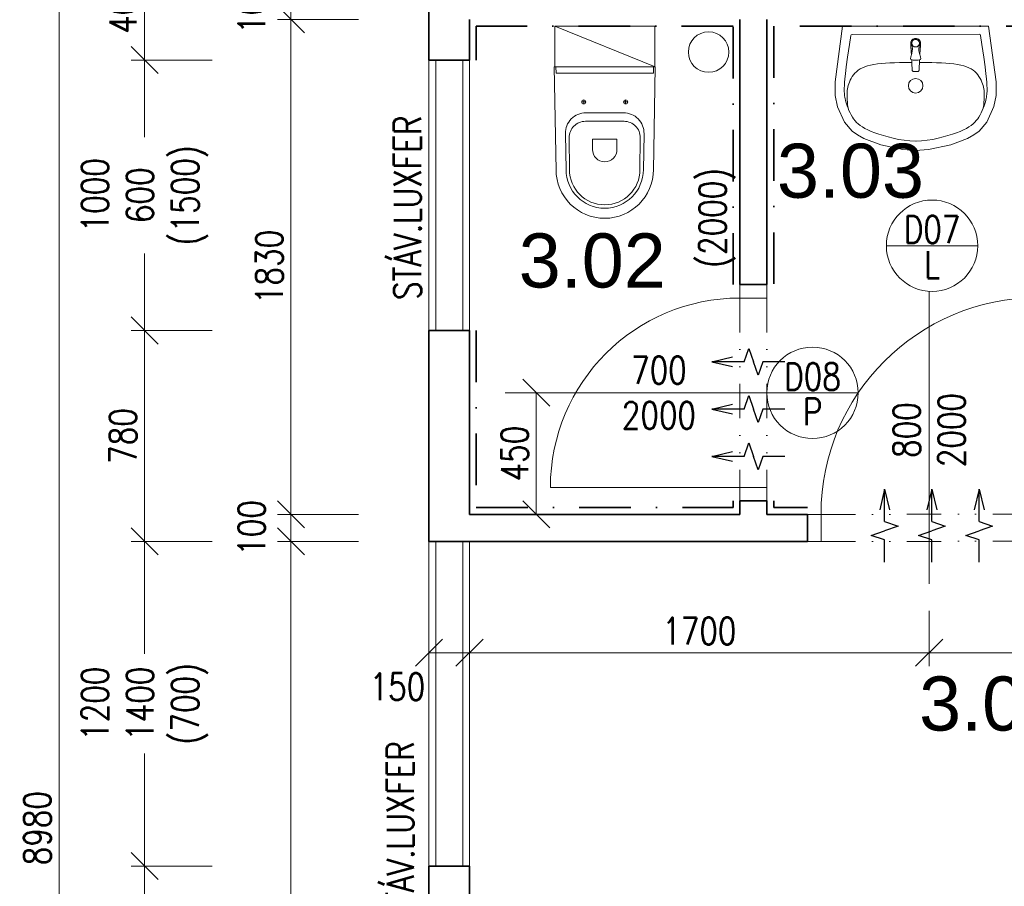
# Model space of a CAD drawing. Header units: millimetres. Extents: x -485339 to 350584, y -1189936 to 0.
# Tile 106 of 256: x -76119 to -72477, y -1114332 to -1111128. Entities that reach past the tile are written whole.
import ezdxf
from ezdxf.enums import TextEntityAlignment as Align

# ---------------------------------------------------------------- set-up
doc = ezdxf.new("R2010")
doc.units = ezdxf.units.MM
doc.header["$LTSCALE"] = 10
doc.linetypes.add('DASHDOT', pattern=[25.4, 12.7, -6.35, 0, -6.35])
doc.linetypes.add('DĚLICÍ2', pattern=[15.875, 6.35, -3.175, 0, -3.175, 0, -3.175])
doc.layers.get('Defpoints').update_dxf_attribs({"color": 201})
for name, color, linetype, lineweight in [('1VZT-POTRUBI', 4, 'Continuous', 30), ('N_dveře', 10, 'Continuous', 18), ('N_ker.dlažba', 10, 'DASHDOT', 35), ('N_popis', 10, 'Continuous', 18), ('N_popis_otvory', 10, 'Continuous', 18), ('N_zařiz_předměty', 10, 'Continuous', 18), ('N_čáry_plné', 10, 'Continuous', 18), ('St__otvory_dveře', 40, 'Continuous', 18), ('St_kóty', 132, 'Continuous', 18), ('St_otvory_okna', 40, 'Continuous', 18), ('St_plocha_místnosti', 250, 'Continuous', 18), ('St_zařizovací předměty', 252, 'Continuous', 18), ('St_čáry_obrys', 5, 'Continuous', 35), ('St_čáry_plné', 250, 'Continuous', 18), ('ZTI_ST_kanalda', 234, 'Continuous', 18)]:
    doc.layers.add(name, color=color, linetype=linetype, lineweight=lineweight)
doc.layers.add('1VZT-vytápění', color=150, linetype='Continuous')
doc.styles.add('Andy', font='arial.ttf')
doc.styles.get("Standard").update_dxf_attribs({"font": 'simplex.shx', "width": 0.8})
doc.dimstyles.new('stavebníM50 vnitřní', dxfattribs={"dimtxt": 100, "dimasz": 100, "dimexe": 50, "dimexo": 100, "dimgap": 30, "dimtad": 1, "dimdec": 0, "dimtxsty": 'Standard', "dimblk": 'OBLIQUE', "dimcen": 2.5, "dimclrd": 256, "dimclre": 256, "dimclrt": 256, "dimadec": 0, "dimazin": 0, "dimtfac": 1, "dimtdec": 0, "dimtmove": 2, "dimatfit": 2, "dimldrblk": 'OBLIQUE', "dimfxl": 250, "dimfxlon": 1, "dimlwd": -1, "dimlwe": -1, "dimarcsym": 0})

# ---------------------------------------------------------------- blocks, each defined once
blk = doc.blocks.new('G$CC1796412')
at = {"layer": 'St__otvory_dveře', "color": 0, "ltscale": 2}
blk.add_lwpolyline([(850, 0.8), (850, 800.8)], dxfattribs=at)
at = {"layer": 'St__otvory_dveře', "ltscale": 2}
for points in [[(50, 0), (0, 0), (0, -100), (50, -100)], [(900, 0.8), (850, 0.8), (850, -99.2), (900, -99.2)]]:
    blk.add_lwpolyline(points, close=True, dxfattribs=at)
at = {"layer": 'St__otvory_dveře', "linetype": 'DĚLICÍ2', "ltscale": 2}
for points in [[(50, 0), (850, 0.8)], [(50, -100), (850, -99.2)]]:
    blk.add_lwpolyline(points, dxfattribs=at)
at = {"layer": 'St__otvory_dveře', "color": 0, "ltscale": 2}
blk.add_arc((850, 0.8), 800, 90, 180, dxfattribs=at)
blk = doc.blocks.new('G$CB4A84410')
at = {"layer": 'St__otvory_dveře', "ltscale": 2}
for points in [[(100, -50), (100, 0), (0, 0), (0, -50)], [(100.8, -800), (100.8, -750), (0.8, -750), (0.8, -800)]]:
    blk.add_lwpolyline(points, close=True, dxfattribs=at)
at = {"layer": 'St__otvory_dveře', "linetype": 'DĚLICÍ2', "ltscale": 2}
for points in [[(0, -50), (0.8, -750)], [(100, -50), (100.8, -750)]]:
    blk.add_lwpolyline(points, dxfattribs=at)
at = {"layer": 'St__otvory_dveře', "color": 0, "ltscale": 2}
blk.add_lwpolyline([(100.8, -750), (800.8, -750)], dxfattribs=at)
blk.add_arc((100.8, -750), 700, 0, 90, dxfattribs=at)
blk = doc.blocks.new('19252405')
at = {"color": 0}
for p, q in [((-256, 297.9), (-297.4, 289)), ((-205.9, 297.8), (-256, 297.9)), ((-0.1, 270), (-205.9, 297.8)), ((-354.4, 263.7), (-387.8, 235.1)), ((-297.4, 289), (-354.4, 263.7)), ((-287, 255.6), (-294.7, 253.1)), ((-279.9, 257.7), (-287, 255.6)), ((-273.6, 259.4), (-279.9, 257.7)), ((-267.9, 260.7), (-273.6, 259.4)), ((-262.5, 261.7), (-267.9, 260.7)), ((-257.4, 262.5), (-262.5, 261.7)), ((-252.3, 263.1), (-257.4, 262.5)), ((-247.3, 263.5), (-252.3, 263.1)), ((-242, 263.9), (-247.3, 263.5)), ((-236, 264), (-242, 263.9)), ((-228.7, 263.9), (-236, 264)), ((-219.5, 263.5), (-228.7, 263.9)), ((-208.3, 262.9), (-219.5, 263.5)), ((-194.3, 261.8), (-208.3, 262.9)), ((-175.7, 260), (-194.3, 261.8)), ((-149.9, 256.8), (-175.7, 260)), ((-114.5, 252), (-149.9, 256.8)), ((-0.1, 270), (0.1, -270)), ((-387.8, 235.1), (-402, 215.6)), ((-355.4, 218.6), (-361.2, 212.3)), ((-349.3, 224.2), (-355.4, 218.6)), ((-342.8, 229.3), (-349.3, 224.2)), ((-335.7, 234), (-342.8, 229.3)), ((-328.1, 238.5), (-335.7, 234)), ((-319.9, 242.7), (-328.1, 238.5)), ((-311.4, 246.6), (-319.9, 242.7)), ((-303, 250), (-311.4, 246.6)), ((-294.7, 253.1), (-303, 250)), ((-296.5, 251), (-303, 250)), ((-289.1, 251.8), (-296.5, 251)), ((-281, 252.4), (-289.1, 251.8)), ((-272.6, 252.9), (-281, 252.4)), ((-264.3, 253.2), (-272.6, 252.9)), ((-256.6, 253.4), (-264.3, 253.2)), ((-249.5, 253.4), (-256.6, 253.4)), ((-243.2, 253.2), (-249.5, 253.4)), ((-237.2, 252.7), (-243.2, 253.2)), ((-231.5, 252), (-237.2, 252.7)), ((-225.7, 250.8), (-231.5, 252)), ((-219.7, 249.3), (-225.7, 250.8)), ((-213.4, 247.2), (-219.7, 249.3)), ((-206.7, 244.7), (-213.4, 247.2)), ((-199.8, 241.7), (-206.7, 244.7)), ((-192.9, 238.2), (-199.8, 241.7)), ((-186.2, 234.2), (-192.9, 238.2)), ((-179.7, 229.6), (-186.2, 234.2)), ((-173.6, 224.5), (-179.7, 229.6)), ((-168, 218.8), (-173.6, 224.5)), ((-162.7, 212.4), (-168, 218.8)), ((-67.2, 245), (-114.5, 252)), ((-34.3, 239.9), (-67.2, 245)), ((-30.1, 235), (-29.9, -235)), ((-415, 191.7), (-438, 129.3)), ((-402, 215.6), (-415, 191.7)), ((-377.9, 187.5), (-383.4, 176.7)), ((-372.4, 197), (-377.9, 187.5)), ((-366.9, 205.2), (-372.4, 197)), ((-361.2, 212.3), (-366.9, 205.2)), ((-158, 205.2), (-162.7, 212.4)), ((-153.7, 197.1), (-158, 205.2)), ((-149.9, 188), (-153.7, 197.1)), ((-146.7, 177.9), (-149.9, 188)), ((-394.1, 150.9), (-399.3, 135.8)), ((-388.8, 164.5), (-394.1, 150.9)), ((-383.4, 176.7), (-388.8, 164.5)), ((-143.9, 166.8), (-146.7, 177.9)), ((-141.5, 154.5), (-143.9, 166.8)), ((-139.5, 141.3), (-141.5, 154.5)), ((-438, 129.3), (-456.2, 47.3)), ((-404.5, 119.4), (-409.5, 101.6)), ((-399.3, 135.8), (-404.5, 119.4)), ((-137.9, 127), (-139.5, 141.3)), ((-136.6, 111.6), (-137.9, 127)), ((-135.5, 95.2), (-136.6, 111.6)), ((-414.2, 82.9), (-418.2, 63.2)), ((-409.5, 101.6), (-414.2, 82.9)), ((-134.7, 77.8), (-135.5, 95.2)), ((-134.1, 59.5), (-134.7, 77.8)), ((-456.2, 47.3), (-460, -0.1)), ((-421.5, 42.6), (-423.8, 21.2)), ((-418.2, 63.2), (-421.5, 42.6)), ((-133.8, 40.3), (-134.1, 59.5)), ((-133.5, 20.5), (-133.8, 40.3)), ((-423.8, 21.2), (-425.1, -1.9)), ((-423.8, -21.5), (-425.1, 1.7)), ((-167.6, 4.8), (-167.7, 2.2)), ((-167.7, 2.2), (-167.7, 0)), ((-167.5, 6.7), (-167.6, 4.8)), ((-167.4, 8), (-167.5, 6.7)), ((-167.2, 9), (-167.4, 8)), ((-167, 9.6), (-167.2, 9)), ((-166.7, 10.2), (-167, 9.6)), ((-166.5, 10.7), (-166.7, 10.2)), ((-166.2, 11.1), (-166.5, 10.7)), ((-165.8, 11.4), (-166.2, 11.1)), ((-165.5, 11.7), (-165.8, 11.4)), ((-165.1, 11.9), (-165.5, 11.7)), ((-164.7, 12.1), (-165.1, 11.9)), ((-164.2, 12.3), (-164.7, 12.1)), ((-163.7, 12.5), (-164.2, 12.3)), ((-163.2, 12.6), (-163.7, 12.5)), ((-162.5, 12.7), (-163.2, 12.6)), ((-161.8, 12.9), (-162.5, 12.7)), ((-160.9, 13), (-161.8, 12.9)), ((-159.9, 13), (-160.9, 13)), ((-158.7, 13.1), (-159.9, 13)), ((-157.3, 13.2), (-158.7, 13.1)), ((-155.5, 13.3), (-157.3, 13.2)), ((-153.4, 13.3), (-155.5, 13.3)), ((-150.9, 13.4), (-153.4, 13.3)), ((-148.1, 13.5), (-150.9, 13.4)), ((-145, 13.6), (-148.1, 13.5)), ((-141.7, 13.6), (-145, 13.6)), ((-138.2, 13.8), (-141.7, 13.6)), ((-134.6, 13.9), (-138.2, 13.8)), ((-131.1, 14), (-134.6, 13.9)), ((-133.5, 13.9), (-133.5, 20.5)), ((-127.5, 14.2), (-131.1, 14)), ((-124.2, 14.4), (-127.5, 14.2)), ((-125.2, 8.9), (-125.9, 0)), ((-124.7, 12.6), (-125.2, 8.9)), ((-123.5, 16.6), (-124.7, 12.6)), ((-122.5, 18), (-123.5, 16.6)), ((-120.2, 19), (-122.5, 18)), ((-113.5, 18.2), (-120.2, 19)), ((-100.4, 14.6), (-113.5, 18.2)), ((-101.7, 15.8), (-104.1, 15.6)), ((-99.2, 15.9), (-101.7, 15.8)), ((-90.4, 12.4), (-100.4, 14.6)), ((-96.8, 16.1), (-99.2, 15.9)), ((-94.8, 16.2), (-96.8, 16.1)), ((-92.9, 16.4), (-94.8, 16.2)), ((-91.1, 16.5), (-92.9, 16.4)), ((-89.5, 16.6), (-91.1, 16.5)), ((-85, 11.7), (-90.4, 12.4)), ((-88, 16.7), (-89.5, 16.6)), ((-86.5, 16.8), (-88, 16.7)), ((-85, 16.9), (-86.5, 16.8)), ((-83.5, 17), (-85, 16.9)), ((-80.9, 12), (-85, 11.7)), ((-82, 17.1), (-83.5, 17)), ((-80.6, 17.2), (-82, 17.1)), ((-76.4, 13), (-80.9, 12)), ((-79.2, 17.3), (-80.6, 17.2)), ((-78, 17.4), (-79.2, 17.3)), ((-76.8, 17.5), (-78, 17.4)), ((-75.7, 17.5), (-76.8, 17.5)), ((-70.6, 14.3), (-76.4, 13)), ((-74.6, 17.6), (-75.7, 17.5)), ((-73.6, 17.7), (-74.6, 17.6)), ((-72.5, 17.8), (-73.6, 17.7)), ((-71.4, 17.8), (-72.5, 17.8)), ((-70.3, 17.9), (-71.4, 17.8)), ((-63.6, 15), (-70.6, 14.3)), ((-69, 17.9), (-70.3, 17.9)), ((-67.6, 18), (-69, 17.9)), ((-65.9, 18.1), (-67.6, 18)), ((-64, 18.1), (-65.9, 18.1)), ((-61.7, 18.2), (-64, 18.1)), ((-55.3, 16.9), (-55.3, 16.9)), ((-49.8, 12.9), (-49.8, 12.9)), ((-46.2, 7), (-46.2, 7)), ((-456.2, -47.5), (-460, -0.1)), ((-421.5, -42.8), (-423.8, -21.5)), ((-167.7, -2.3), (-167.7, 0)), ((-167.6, -4.9), (-167.7, -2.3)), ((-167.5, -6.8), (-167.6, -4.9)), ((-167.4, -8.1), (-167.5, -6.8)), ((-167.2, -9), (-167.4, -8.1)), ((-167, -9.7), (-167.2, -9)), ((-166.7, -10.3), (-167, -9.7)), ((-166.4, -10.8), (-166.7, -10.3)), ((-166.1, -11.2), (-166.4, -10.8)), ((-165.8, -11.5), (-166.1, -11.2)), ((-165.5, -11.8), (-165.8, -11.5)), ((-165.1, -12), (-165.5, -11.8)), ((-164.7, -12.2), (-165.1, -12)), ((-164.2, -12.4), (-164.7, -12.2)), ((-163.7, -12.6), (-164.2, -12.4)), ((-163.2, -12.7), (-163.7, -12.6)), ((-162.5, -12.8), (-163.2, -12.7)), ((-161.8, -12.9), (-162.5, -12.8)), ((-160.9, -13), (-161.8, -12.9)), ((-159.9, -13.1), (-160.9, -13)), ((-158.7, -13.2), (-159.9, -13.1)), ((-157.3, -13.3), (-158.7, -13.2)), ((-155.5, -13.3), (-157.3, -13.3)), ((-153.4, -13.4), (-155.5, -13.3)), ((-150.9, -13.5), (-153.4, -13.4)), ((-148.1, -13.5), (-150.9, -13.5)), ((-145, -13.6), (-148.1, -13.5)), ((-141.6, -13.7), (-145, -13.6)), ((-138.2, -13.8), (-141.6, -13.7)), ((-134.6, -13.9), (-138.2, -13.8)), ((-131, -14.1), (-134.6, -13.9)), ((-133.5, -20.5), (-133.7, -40.4)), ((-133.5, -14), (-133.5, -20.5)), ((-127.5, -14.3), (-131, -14.1)), ((-124.2, -14.4), (-127.5, -14.3)), ((-125.2, -8.9), (-125.9, 0)), ((-124.7, -12.6), (-125.2, -8.9)), ((-123.4, -16.6), (-124.7, -12.6)), ((-122.5, -18.1), (-123.4, -16.6)), ((-120.2, -19.1), (-122.5, -18.1)), ((-113.5, -18.2), (-120.2, -19.1)), ((-100.4, -14.7), (-113.5, -18.2)), ((-101.7, -15.8), (-104.1, -15.6)), ((-99.2, -16), (-101.7, -15.8)), ((-90.4, -12.4), (-100.4, -14.7)), ((-96.8, -16.1), (-99.2, -16)), ((-94.7, -16.3), (-96.8, -16.1)), ((-92.9, -16.4), (-94.7, -16.3)), ((-91.1, -16.5), (-92.9, -16.4)), ((-89.5, -16.6), (-91.1, -16.5)), ((-85, -11.7), (-90.4, -12.4)), ((-88, -16.7), (-89.5, -16.6)), ((-86.5, -16.8), (-88, -16.7)), ((-85, -16.9), (-86.5, -16.8)), ((-80.8, -12.1), (-85, -11.7)), ((-83.5, -17), (-85, -16.9)), ((-82, -17.1), (-83.5, -17)), ((-80.6, -17.2), (-82, -17.1)), ((-76.4, -13), (-80.8, -12.1)), ((-79.2, -17.3), (-80.6, -17.2)), ((-78, -17.4), (-79.2, -17.3)), ((-76.8, -17.5), (-78, -17.4)), ((-75.7, -17.6), (-76.8, -17.5)), ((-70.6, -14.3), (-76.4, -13)), ((-74.6, -17.7), (-75.7, -17.6)), ((-73.5, -17.7), (-74.6, -17.7)), ((-72.5, -17.8), (-73.5, -17.7)), ((-71.4, -17.9), (-72.5, -17.8)), ((-70.3, -17.9), (-71.4, -17.9)), ((-63.6, -15), (-70.6, -14.3)), ((-69, -18), (-70.3, -17.9)), ((-67.6, -18), (-69, -18)), ((-65.9, -18.1), (-67.6, -18)), ((-63.9, -18.2), (-65.9, -18.1)), ((-61.6, -18.2), (-63.9, -18.2)), ((-55.3, -16.9), (-55.3, -16.9)), ((-49.8, -12.9), (-49.8, -12.9)), ((-46.2, -7.1), (-46.2, -7.1)), ((-44.9, 0), (-44.9, 0)), ((-438, -129.6), (-456.2, -47.5)), ((-418.2, -63.4), (-421.5, -42.8)), ((-414.1, -83.1), (-418.2, -63.4)), ((-134.1, -59.5), (-134.7, -77.8)), ((-133.7, -40.4), (-134.1, -59.5)), ((-409.5, -101.8), (-414.1, -83.1)), ((-404.4, -119.5), (-409.5, -101.8)), ((-135.5, -95.2), (-136.5, -111.6)), ((-134.7, -77.8), (-135.5, -95.2)), ((-414.9, -191.9), (-438, -129.6)), ((-399.3, -136), (-404.4, -119.5)), ((-394, -151.1), (-399.3, -136)), ((-139.4, -141.4), (-141.4, -154.6)), ((-137.8, -127), (-139.4, -141.4)), ((-136.5, -111.6), (-137.8, -127)), ((-388.7, -164.7), (-394, -151.1)), ((-383.3, -176.9), (-388.7, -164.7)), ((-377.8, -187.7), (-383.3, -176.9)), ((-146.6, -178), (-149.9, -188.1)), ((-143.8, -166.8), (-146.6, -178)), ((-141.4, -154.6), (-143.8, -166.8)), ((-401.9, -215.8), (-414.9, -191.9)), ((-387.7, -235.3), (-401.9, -215.8)), ((-372.3, -197.1), (-377.8, -187.7)), ((-366.8, -205.3), (-372.3, -197.1)), ((-361.1, -212.5), (-366.8, -205.3)), ((-355.3, -218.8), (-361.1, -212.5)), ((-162.6, -212.5), (-167.9, -218.9)), ((-157.9, -205.2), (-162.6, -212.5)), ((-153.6, -197.1), (-157.9, -205.2)), ((-149.9, -188.1), (-153.6, -197.1)), ((-354.3, -263.9), (-387.7, -235.3)), ((-349.1, -224.4), (-355.3, -218.8)), ((-342.6, -229.5), (-349.1, -224.4)), ((-335.6, -234.2), (-342.6, -229.5)), ((-328, -238.7), (-335.6, -234.2)), ((-319.8, -242.9), (-328, -238.7)), ((-311.3, -246.7), (-319.8, -242.9)), ((-302.9, -250.2), (-311.3, -246.7)), ((-296.4, -251.1), (-302.9, -250.2)), ((-294.6, -253.2), (-302.9, -250.2)), ((-289, -251.9), (-296.4, -251.1)), ((-286.8, -255.8), (-294.6, -253.2)), ((-280.8, -252.6), (-289, -251.9)), ((-272.5, -253), (-280.8, -252.6)), ((-264.2, -253.4), (-272.5, -253)), ((-256.4, -253.5), (-264.2, -253.4)), ((-249.4, -253.5), (-256.4, -253.5)), ((-243, -253.3), (-249.4, -253.5)), ((-237.1, -252.9), (-243, -253.3)), ((-231.4, -252.1), (-237.1, -252.9)), ((-225.6, -250.9), (-231.4, -252.1)), ((-219.6, -249.4), (-225.6, -250.9)), ((-213.2, -247.3), (-219.6, -249.4)), ((-206.6, -244.8), (-213.2, -247.3)), ((-199.7, -241.8), (-206.6, -244.8)), ((-192.8, -238.3), (-199.7, -241.8)), ((-186.1, -234.3), (-192.8, -238.3)), ((-179.6, -229.7), (-186.1, -234.3)), ((-173.5, -224.6), (-179.6, -229.7)), ((-167.9, -218.9), (-173.5, -224.6)), ((-114.4, -252.1), (-149.8, -256.9)), ((-67, -245.1), (-114.4, -252.1)), ((-34.2, -239.9), (-67, -245.1)), ((-297.3, -289.2), (-354.3, -263.9)), ((-255.9, -298), (-297.3, -289.2)), ((-279.8, -257.9), (-286.8, -255.8)), ((-273.5, -259.5), (-279.8, -257.9)), ((-267.7, -260.8), (-273.5, -259.5)), ((-262.4, -261.8), (-267.7, -260.8)), ((-257.3, -262.6), (-262.4, -261.8)), ((-252.2, -263.2), (-257.3, -262.6)), ((-247.1, -263.7), (-252.2, -263.2)), ((-241.9, -264), (-247.1, -263.7)), ((-235.9, -264.1), (-241.9, -264)), ((-228.5, -264), (-235.9, -264.1)), ((-219.4, -263.7), (-228.5, -264)), ((-208.1, -263), (-219.4, -263.7)), ((-194.2, -261.9), (-208.1, -263)), ((0.1, -270), (-205.7, -297.9)), ((-175.6, -260), (-194.2, -261.9)), ((-149.8, -256.9), (-175.6, -260)), ((-205.7, -297.9), (-255.9, -298))]:
    blk.add_line(p, q, dxfattribs=at)
for centre, major_axis, start_param, end_param in [((-35.1, 235), (3.54, 3.54), 5.498034, 6.914051), ((-220, -0.1), (19.1, 19.1), 0.785398, 7.068583), ((-62.9, 0), (-9.75, 9.75), -0.785398, 5.497787), ((-62.9, 0), (10.6, 10.6), 3.881371, 7.115283), ((-61.7, 2.9), (-10.9, 10.9), -1.209553, -0.785152), ((-62.3, 1.5), (11.9, 11.9), 6.239989, 6.644428), ((-63.3, 0.6), (-12.9, 12.9), 4.290124, 4.669192), ((-64.8, 0), (-14, 14), 3.927237, 4.290124), ((-61.7, -2.9), (-10.9, 10.9), 2.356441, 2.780842), ((-62.3, -1.5), (11.9, 11.9), 4.351639, 4.756078), ((-63.3, -0.6), (-12.9, 12.9), 3.185282, 3.564351), ((-64.8, 0), (-14, 14), 3.564351, 3.927237), ((-34.9, -235), (-3.54, 3.54), 2.51122, 3.927237)]:
    blk.add_ellipse(centre, major_axis=major_axis, ratio=1, start_param=start_param, end_param=end_param, dxfattribs=at)
blk = doc.blocks.new('A$C013A1A01')
at = {"layer": 'St_zařizovací předměty', "color": 0}
for p, q in [((0, 560), (6.8, 176.7)), ((373.6, 560), (0, 560)), ((6.5, 560.1), (6.9, 537)), ((367.1, 560.1), (366.7, 537)), ((373.6, 560), (366.8, 176.7)), ((366.7, 537), (6.9, 537)), ((109.3, 437.5), (109.3, 422.5)), ((264.3, 437.5), (264.3, 422.5)), ((101.8, 430), (116.8, 430)), ((271.8, 430), (256.8, 430)), ((186.8, 390), (117.3, 390)), ((186.8, 390), (256.3, 390)), ((186.8, 358.5), (115.3, 358.5)), ((186.8, 358.5), (258.3, 358.5)), ((41.4, 312.6), (43.8, 177.4)), ((55.3, 298), (56.4, 177.6)), ((186.8, 292.1), (142.4, 292.1)), ((186.8, 292.1), (231.2, 292.1)), ((318.3, 298), (317.2, 177.6)), ((332.3, 312.6), (329.8, 177.4)), ((141.4, 291.1), (141.4, 254.2)), ((232.2, 291.1), (232.2, 254.2))]:
    blk.add_line(p, q, dxfattribs=at)
blk.add_lwpolyline([(1.8, 560), (371.8, 560), (371.8, 710), (1.8, 710)], close=True, dxfattribs=at)
blk.add_lwpolyline([(1.8, 710), (373.6, 560)], dxfattribs=at)
for centre in [(109.3, 430), (264.3, 430)]:
    blk.add_circle(centre, 7.5, dxfattribs=at)
for centre, radius, start, end in [((117.3, 314), 76, 90, 181.0487), ((256.3, 314), 76, 358.9513, 90), ((115.3, 298.5), 60, 90, 180.5216), ((258.3, 298.5), 60, 359.4784, 90), ((142.4, 291.1), 1, 90, 180), ((231.2, 291.1), 1, 0, 90), ((186.8, 254.2), 45.4, 180, 270), ((186.8, 254.2), 45.4, 270, 0), ((186.8, 180), 180, 180, 270), ((186.8, 180), 143, 180, 270), ((186.8, 180), 130.4, 180, 270), ((186.8, 180), 143, 270, 0), ((186.8, 180), 130.4, 270, 0), ((186.8, 180), 180, 270, 0)]:
    blk.add_arc(centre, radius, start, end, dxfattribs=at)
blk = doc.blocks.new('_OBLIQUE')
at = {"color": 0, "linetype": 'ByBlock'}
blk.add_line((-0.5, -0.5), (0.5, 0.5), dxfattribs=at)
blk = doc.blocks.new('*D6391')
at = {"layer": 'Defpoints', "color": 0}
for p in [(-74604.9, -1110877.2), (-75656.6, -1111277.2), (-74604.9, -1111277.2)]:
    blk.add_point(p, dxfattribs=at)
at = {"layer": 'St_kóty'}
for p, q in [((-75406.6, -1110877.2), (-75706.6, -1110877.2)), ((-75656.6, -1110877.2), (-75656.6, -1111277.2)), ((-75406.6, -1111277.2), (-75706.6, -1111277.2))]:
    blk.add_line(p, q, dxfattribs=at)
at = {"layer": 'St_kóty', "linetype": 'ByBlock', "xscale": 100, "yscale": 100, "zscale": 100}
for p, rotation in [((-75656.6, -1110877.2), 90), ((-75656.6, -1111277.2), 270)]:
    blk.add_blockref('_OBLIQUE', p, dxfattribs=dict(at, rotation=rotation))
at = {"layer": 'St_kóty', "insert": (-75736.6, -1111077.2), "char_height": 100, "attachment_point": 5, "rotation": 90}
blk.add_mtext('400', dxfattribs=at)
blk = doc.blocks.new('*D6392')
at = {"layer": 'Defpoints', "color": 0}
for p in [(-74604.9, -1111277.2), (-75656.6, -1112277.2), (-74604.9, -1112277.2)]:
    blk.add_point(p, dxfattribs=at)
at = {"layer": 'St_kóty'}
for p, q in [((-75406.6, -1111277.2), (-75706.6, -1111277.2)), ((-75656.6, -1111277.2), (-75656.6, -1111562.4)), ((-75656.6, -1112277.2), (-75656.6, -1111992)), ((-75406.6, -1112277.2), (-75706.6, -1112277.2))]:
    blk.add_line(p, q, dxfattribs=at)
at = {"layer": 'St_kóty', "linetype": 'ByBlock', "xscale": 100, "yscale": 100, "zscale": 100}
for p, rotation in [((-75656.6, -1111277.2), 90), ((-75656.6, -1112277.2), 270)]:
    blk.add_blockref('_OBLIQUE', p, dxfattribs=dict(at, rotation=rotation))
at = {"layer": 'St_kóty', "insert": (-75656.6, -1111777.2), "char_height": 100, "attachment_point": 5, "rotation": 90}
blk.add_mtext('1000\\P600\\P(1500)', dxfattribs=at)
blk = doc.blocks.new('*D6393')
at = {"layer": 'Defpoints', "color": 0}
for p in [(-74604.9, -1112277.2), (-75656.6, -1113057.2), (-74579.9, -1113057.2)]:
    blk.add_point(p, dxfattribs=at)
at = {"layer": 'St_kóty'}
for p, q in [((-75406.6, -1112277.2), (-75706.6, -1112277.2)), ((-75656.6, -1112277.2), (-75656.6, -1113057.2)), ((-75406.6, -1113057.2), (-75706.6, -1113057.2))]:
    blk.add_line(p, q, dxfattribs=at)
at = {"layer": 'St_kóty', "linetype": 'ByBlock', "xscale": 100, "yscale": 100, "zscale": 100}
for p, rotation in [((-75656.6, -1112277.2), 90), ((-75656.6, -1113057.2), 270)]:
    blk.add_blockref('_OBLIQUE', p, dxfattribs=dict(at, rotation=rotation))
at = {"layer": 'St_kóty', "insert": (-75736.6, -1112667.2), "char_height": 100, "attachment_point": 5, "rotation": 90}
blk.add_mtext('780', dxfattribs=at)
blk = doc.blocks.new('*D6394')
at = {"layer": 'Defpoints', "color": 0}
for p in [(-74579.9, -1113057.2), (-75656.6, -1114257.2), (-74604.9, -1114257.2)]:
    blk.add_point(p, dxfattribs=at)
at = {"layer": 'St_kóty'}
for p, q in [((-75406.6, -1113057.2), (-75706.6, -1113057.2)), ((-75656.6, -1113057.2), (-75656.6, -1113472.9)), ((-75656.6, -1114257.2), (-75656.6, -1113841.5)), ((-75406.6, -1114257.2), (-75706.6, -1114257.2))]:
    blk.add_line(p, q, dxfattribs=at)
at = {"layer": 'St_kóty', "linetype": 'ByBlock', "xscale": 100, "yscale": 100, "zscale": 100}
for p, rotation in [((-75656.6, -1113057.2), 90), ((-75656.6, -1114257.2), 270)]:
    blk.add_blockref('_OBLIQUE', p, dxfattribs=dict(at, rotation=rotation))
at = {"layer": 'St_kóty', "insert": (-75656.6, -1113657.2), "char_height": 100, "attachment_point": 5, "rotation": 90}
blk.add_mtext('1200\\P1400\\P(700)', dxfattribs=at)
blk = doc.blocks.new('*D6395')
at = {"layer": 'Defpoints', "color": 0}
for p in [(-74604.9, -1114257.2), (-75656.6, -1117607.6), (-74604.9, -1117607.6)]:
    blk.add_point(p, dxfattribs=at)
at = {"layer": 'St_kóty'}
for p, q in [((-75406.6, -1114257.2), (-75706.6, -1114257.2)), ((-75656.6, -1114257.2), (-75656.6, -1117607.6)), ((-75406.6, -1117607.6), (-75706.6, -1117607.6))]:
    blk.add_line(p, q, dxfattribs=at)
at = {"layer": 'St_kóty', "linetype": 'ByBlock', "xscale": 100, "yscale": 100, "zscale": 100}
for p, rotation in [((-75656.6, -1114257.2), 90), ((-75656.6, -1117607.6), 270)]:
    blk.add_blockref('_OBLIQUE', p, dxfattribs=dict(at, rotation=rotation))
at = {"layer": 'St_kóty', "insert": (-75736.6, -1115932.4), "char_height": 100, "attachment_point": 5, "rotation": 90}
blk.add_mtext('3350', dxfattribs=at)
blk = doc.blocks.new('*D6406')
at = {"layer": 'Defpoints', "color": 0}
for p in [(-74322.8, -1112507.2), (-74322.8, -1112957.2), (-74208.2, -1112957.2)]:
    blk.add_point(p, dxfattribs=at)
at = {"layer": 'St_kóty'}
for p, q in [((-74222.8, -1112507.2), (-74158.2, -1112507.2)), ((-74208.2, -1112507.2), (-74208.2, -1112957.2)), ((-74222.8, -1112957.2), (-74158.2, -1112957.2))]:
    blk.add_line(p, q, dxfattribs=at)
at = {"layer": 'St_kóty', "linetype": 'ByBlock', "xscale": 100, "yscale": 100, "zscale": 100}
for p, rotation in [((-74208.2, -1112507.2), 90), ((-74208.2, -1112957.2), 270)]:
    blk.add_blockref('_OBLIQUE', p, dxfattribs=dict(at, rotation=rotation))
at = {"layer": 'St_kóty', "insert": (-74288.2, -1112732.2), "char_height": 100, "attachment_point": 5, "rotation": 90}
blk.add_mtext('450', dxfattribs=at)
blk = doc.blocks.new('*D6407')
at = {"layer": 'Defpoints', "color": 0}
for p in [(-74604.9, -1113057.2), (-74454.9, -1113057.2), (-74454.9, -1113468.6)]:
    blk.add_point(p, dxfattribs=at)
at = {"layer": 'St_kóty'}
for p, q in [((-74604.9, -1113218.6), (-74604.9, -1113518.6)), ((-74454.9, -1113218.6), (-74454.9, -1113518.6)), ((-74604.9, -1113468.6), (-74454.9, -1113468.6))]:
    blk.add_line(p, q, dxfattribs=at)
at = {"layer": 'St_kóty', "linetype": 'ByBlock', "xscale": 100, "yscale": 100, "zscale": 100, "rotation": 180}
blk.add_blockref('_OBLIQUE', (-74604.9, -1113468.6), dxfattribs=at)
at = {"layer": 'St_kóty', "linetype": 'ByBlock', "xscale": 100, "yscale": 100, "zscale": 100}
blk.add_blockref('_OBLIQUE', (-74454.9, -1113468.6), dxfattribs=at)
at = {"layer": 'St_kóty', "insert": (-74721.7, -1113594.1), "char_height": 100, "attachment_point": 5}
blk.add_mtext('150', dxfattribs=at)
blk = doc.blocks.new('*D6408')
at = {"layer": 'Defpoints', "color": 0}
for p in [(-74454.9, -1113057.2), (-72754.9, -1113213.7), (-72754.9, -1113468.6)]:
    blk.add_point(p, dxfattribs=at)
at = {"layer": 'St_kóty'}
for p, q in [((-74454.9, -1113218.6), (-74454.9, -1113518.6)), ((-72754.9, -1113313.7), (-72754.9, -1113518.6)), ((-74454.9, -1113468.6), (-72754.9, -1113468.6))]:
    blk.add_line(p, q, dxfattribs=at)
at = {"layer": 'St_kóty', "linetype": 'ByBlock', "xscale": 100, "yscale": 100, "zscale": 100, "rotation": 180}
blk.add_blockref('_OBLIQUE', (-74454.9, -1113468.6), dxfattribs=at)
at = {"layer": 'St_kóty', "linetype": 'ByBlock', "xscale": 100, "yscale": 100, "zscale": 100}
blk.add_blockref('_OBLIQUE', (-72754.9, -1113468.6), dxfattribs=at)
at = {"layer": 'St_kóty', "insert": (-73604.9, -1113388.6), "char_height": 100, "attachment_point": 5}
blk.add_mtext('1700', dxfattribs=at)
blk = doc.blocks.new('*D6409')
at = {"layer": 'Defpoints', "color": 0}
for p in [(-72754.9, -1113213.7), (-71004.9, -1113213.7), (-71004.9, -1113468.6)]:
    blk.add_point(p, dxfattribs=at)
at = {"layer": 'St_kóty'}
for p, q in [((-72754.9, -1113313.7), (-72754.9, -1113518.6)), ((-71004.9, -1113313.7), (-71004.9, -1113518.6)), ((-72754.9, -1113468.6), (-71004.9, -1113468.6))]:
    blk.add_line(p, q, dxfattribs=at)
at = {"layer": 'St_kóty', "linetype": 'ByBlock', "xscale": 100, "yscale": 100, "zscale": 100, "rotation": 180}
blk.add_blockref('_OBLIQUE', (-72754.9, -1113468.6), dxfattribs=at)
at = {"layer": 'St_kóty', "linetype": 'ByBlock', "xscale": 100, "yscale": 100, "zscale": 100}
blk.add_blockref('_OBLIQUE', (-71004.9, -1113468.6), dxfattribs=at)
at = {"layer": 'St_kóty', "insert": (-71879.9, -1113388.6), "char_height": 100, "attachment_point": 5}
blk.add_mtext('1750', dxfattribs=at)
blk = doc.blocks.new('*D6413')
at = {"layer": 'Defpoints', "color": 0}
for p in [(-74454.9, -1111027.2), (-75115.5, -1111127.2), (-74454.9, -1111127.2)]:
    blk.add_point(p, dxfattribs=at)
at = {"layer": 'St_kóty'}
for p, q in [((-74865.5, -1111027.2), (-75165.5, -1111027.2)), ((-75115.5, -1111027.2), (-75115.5, -1111127.2)), ((-74865.5, -1111127.2), (-75165.5, -1111127.2))]:
    blk.add_line(p, q, dxfattribs=at)
at = {"layer": 'St_kóty', "linetype": 'ByBlock', "xscale": 100, "yscale": 100, "zscale": 100}
for p, rotation in [((-75115.5, -1111027.2), 90), ((-75115.5, -1111127.2), 270)]:
    blk.add_blockref('_OBLIQUE', p, dxfattribs=dict(at, rotation=rotation))
at = {"layer": 'St_kóty', "insert": (-75260.5, -1111077.2), "char_height": 100, "attachment_point": 5, "rotation": 90}
blk.add_mtext('100', dxfattribs=at)
blk = doc.blocks.new('*D6414')
at = {"layer": 'Defpoints', "color": 0}
for p in [(-74454.9, -1111127.2), (-75115.5, -1112957.2), (-74454.9, -1112957.2)]:
    blk.add_point(p, dxfattribs=at)
at = {"layer": 'St_kóty'}
for p, q in [((-74865.5, -1111127.2), (-75165.5, -1111127.2)), ((-75115.5, -1111127.2), (-75115.5, -1112957.2)), ((-74865.5, -1112957.2), (-75165.5, -1112957.2))]:
    blk.add_line(p, q, dxfattribs=at)
at = {"layer": 'St_kóty', "linetype": 'ByBlock', "xscale": 100, "yscale": 100, "zscale": 100}
for p, rotation in [((-75115.5, -1111127.2), 90), ((-75115.5, -1112957.2), 270)]:
    blk.add_blockref('_OBLIQUE', p, dxfattribs=dict(at, rotation=rotation))
at = {"layer": 'St_kóty', "insert": (-75195.5, -1112042.2), "char_height": 100, "attachment_point": 5, "rotation": 90}
blk.add_mtext('1830', dxfattribs=at)
blk = doc.blocks.new('*D6415')
at = {"layer": 'Defpoints', "color": 0}
for p in [(-74454.9, -1112957.2), (-75115.5, -1113057.2), (-74604.9, -1113057.2)]:
    blk.add_point(p, dxfattribs=at)
at = {"layer": 'St_kóty'}
for p, q in [((-74865.5, -1112957.2), (-75165.5, -1112957.2)), ((-75115.5, -1112957.2), (-75115.5, -1113057.2)), ((-74865.5, -1113057.2), (-75165.5, -1113057.2))]:
    blk.add_line(p, q, dxfattribs=at)
at = {"layer": 'St_kóty', "linetype": 'ByBlock', "xscale": 100, "yscale": 100, "zscale": 100}
for p, rotation in [((-75115.5, -1112957.2), 90), ((-75115.5, -1113057.2), 270)]:
    blk.add_blockref('_OBLIQUE', p, dxfattribs=dict(at, rotation=rotation))
at = {"layer": 'St_kóty', "insert": (-75260.5, -1113007.2), "char_height": 100, "attachment_point": 5, "rotation": 90}
blk.add_mtext('100', dxfattribs=at)
blk = doc.blocks.new('*D6416')
at = {"layer": 'Defpoints', "color": 0}
for p in [(-74604.9, -1113057.2), (-75115.5, -1118457.2), (-74454.9, -1118457.2)]:
    blk.add_point(p, dxfattribs=at)
at = {"layer": 'St_kóty'}
for p, q in [((-74865.5, -1113057.2), (-75165.5, -1113057.2)), ((-75115.5, -1113057.2), (-75115.5, -1118457.2)), ((-74865.5, -1118457.2), (-75165.5, -1118457.2))]:
    blk.add_line(p, q, dxfattribs=at)
at = {"layer": 'St_kóty', "linetype": 'ByBlock', "xscale": 100, "yscale": 100, "zscale": 100}
for p, rotation in [((-75115.5, -1113057.2), 90), ((-75115.5, -1118457.2), 270)]:
    blk.add_blockref('_OBLIQUE', p, dxfattribs=dict(at, rotation=rotation))
at = {"layer": 'St_kóty', "insert": (-75195.5, -1115757.2), "char_height": 100, "attachment_point": 5, "rotation": 90}
blk.add_mtext('5400', dxfattribs=at)
blk = doc.blocks.new('*D6418')
at = {"layer": 'Defpoints', "color": 0}
for p in [(-74604.9, -1109627.2), (-75973, -1118607.2), (-74604.9, -1118607.2)]:
    blk.add_point(p, dxfattribs=at)
at = {"layer": 'St_kóty'}
for p, q in [((-75723, -1109627.2), (-76023, -1109627.2)), ((-75973, -1109627.2), (-75973, -1118607.2)), ((-75723, -1118607.2), (-76023, -1118607.2))]:
    blk.add_line(p, q, dxfattribs=at)
at = {"layer": 'St_kóty', "linetype": 'ByBlock', "xscale": 100, "yscale": 100, "zscale": 100}
for p, rotation in [((-75973, -1109627.2), 90), ((-75973, -1118607.2), 270)]:
    blk.add_blockref('_OBLIQUE', p, dxfattribs=dict(at, rotation=rotation))
at = {"layer": 'St_kóty', "insert": (-76053, -1114117.2), "char_height": 100, "attachment_point": 5, "rotation": 90}
blk.add_mtext('8980', dxfattribs=at)
blk = doc.blocks.new('fegevdfvdfv')
at = {"layer": '1VZT-vytápění'}
for p, q in [((-286977.9, 271465.6), (-286995.9, 271389.6)), ((-286977.9, 271465.6), (-286959.9, 271389.6)), ((-286977.9, 271346.2), (-286977.9, 271465.6)), ((-286803, 271465.6), (-286821, 271389.6)), ((-286803, 271465.6), (-286785, 271389.6)), ((-286803, 271346.2), (-286803, 271465.6)), ((-286628.1, 271465.6), (-286646.1, 271389.6)), ((-286628.1, 271465.6), (-286610, 271389.6)), ((-286628.1, 271346.2), (-286628.1, 271465.6)), ((-286977.9, 271346.2), (-286928.2, 271329.2)), ((-286803, 271346.2), (-286753.3, 271329.2)), ((-286628.1, 271346.2), (-286578.4, 271329.2)), ((-287027.6, 271295.1), (-286977.9, 271312.2)), ((-286928.2, 271329.2), (-286977.9, 271312.2)), ((-286852.7, 271295.1), (-286803, 271312.2)), ((-286753.3, 271329.2), (-286803, 271312.2)), ((-286677.7, 271295.1), (-286628.1, 271312.2)), ((-286578.4, 271329.2), (-286628.1, 271312.2)), ((-286977.9, 271278.1), (-287027.6, 271295.1)), ((-286977.9, 271195.6), (-286977.9, 271278.1)), ((-286803, 271278.1), (-286852.7, 271295.1)), ((-286803, 271195.6), (-286803, 271278.1)), ((-286628.1, 271278.1), (-286677.7, 271295.1)), ((-286628.1, 271195.6), (-286628.1, 271278.1))]:
    blk.add_line(p, q, dxfattribs=at)

msp = doc.modelspace()

# ---------------------------------------------------------------- linework, layer by layer
at = {"layer": 'N_ker.dlažba', "ltscale": 1.5}
for points in [[(-73479.9, -1112107.2), (-73479.9, -1111152.2), (-74429.9, -1111152.2), (-74429.9, -1111277.2)], [(-72304.9, -1112932.2), (-72279.9, -1112932.2), (-72279.9, -1111152.2), (-73329.9, -1111152.2), (-73329.9, -1112107.2)], [(-74429.9, -1112277.2), (-74429.9, -1112932.2), (-73479.9, -1112932.2), (-73479.9, -1112907.2)], [(-73329.9, -1112907.2), (-73329.9, -1112932.2), (-73204.9, -1112932.2)]]:
    msp.add_lwpolyline(points, dxfattribs=at)
at = {"layer": 'N_popis_otvory'}
for points in [[(-72754.9, -1113213.7), (-72754.9, -1112132.4)], [(-74322.8, -1112507.2), (-73241.5, -1112507.2)]]:
    msp.add_lwpolyline(points, dxfattribs=at)
for centre in [(-72744.1, -1111963.7), (-73186.3, -1112507.6)]:
    msp.add_circle(centre, 169, dxfattribs=at)
at = {"layer": 'N_čáry_plné'}
for points in [[(-72913.1, -1111963.7), (-72575.1, -1111963.7)], [(-73355.3, -1112507.6), (-73017.3, -1112507.6)]]:
    msp.add_lwpolyline(points, dxfattribs=at)
at = {"layer": 'St_otvory_okna', "ltscale": 2}
for points in [[(-74579.9, -1112277.2), (-74579.9, -1111277.2)], [(-74479.9, -1112277.2), (-74479.9, -1111277.2)], [(-74579.9, -1114257.2), (-74579.9, -1113057.2)], [(-74479.9, -1114257.2), (-74479.9, -1113057.2)]]:
    msp.add_lwpolyline(points, dxfattribs=at)
at = {"layer": 'St_čáry_obrys', "ltscale": 2}
for points in [[(-74604.9, -1110877.2), (-74604.9, -1111277.2)], [(-74454.9, -1111127.2), (-74454.9, -1111277.2)], [(-73454.9, -1111127.2), (-73454.9, -1112107.2)], [(-73354.9, -1111127.2), (-73354.9, -1112107.2)], [(-74454.9, -1111277.2), (-74604.9, -1111277.2)], [(-73454.9, -1112107.2), (-73354.9, -1112107.2)], [(-74604.9, -1112277.2), (-74604.9, -1113057.2)], [(-74454.9, -1112277.2), (-74604.9, -1112277.2)], [(-74454.9, -1112277.2), (-74454.9, -1112957.2)], [(-73454.9, -1112907.2), (-73454.9, -1112957.2)], [(-73454.9, -1112907.2), (-73354.9, -1112907.2)], [(-73354.9, -1112907.2), (-73354.9, -1112957.2)], [(-73454.9, -1112957.2), (-74454.9, -1112957.2)], [(-73204.9, -1112957.2), (-73354.9, -1112957.2)], [(-73204.9, -1112957.2), (-73204.9, -1113057.2)], [(-73204.9, -1113057.2), (-74604.9, -1113057.2)], [(-74604.9, -1114257.2), (-74604.9, -1117607.6)], [(-74454.9, -1114257.2), (-74604.9, -1114257.2)], [(-74454.9, -1117607.6), (-74454.9, -1114257.2)]]:
    msp.add_lwpolyline(points, dxfattribs=at)
at = {"layer": 'St_čáry_plné', "ltscale": 2}
for points in [[(-74604.9, -1112277.2), (-74604.9, -1111277.2)], [(-74454.9, -1111277.2), (-74454.9, -1112277.2)], [(-74604.9, -1114257.2), (-74604.9, -1113057.2)], [(-74454.9, -1113057.2), (-74454.9, -1114257.2)]]:
    msp.add_lwpolyline(points, dxfattribs=at)
at = {"layer": 'ZTI_ST_kanalda', "ltscale": 2}
msp.add_circle((-73570.5, -1111247.6), 75, dxfattribs=at)

# ---------------------------------------------------------------- block references
at = {"layer": '1VZT-POTRUBI', "rotation": 90}
msp.add_blockref('fegevdfvdfv', (197907.5, -825764.8), dxfattribs=at)
at = {"layer": '1VZT-POTRUBI'}
msp.add_blockref('fegevdfvdfv', (214058.1, -1384329.7), dxfattribs=at)
at = {"layer": 'N_dveře', "ltscale": 2, "xscale": -1}
msp.add_blockref('G$CB4A84410', (-73354.9, -1112107.2), dxfattribs=at)
at = {"layer": 'N_dveře', "ltscale": 2}
msp.add_blockref('G$CC1796412', (-73204.9, -1112957.2), dxfattribs=at)
at = {"layer": 'N_zařiz_předměty', "ltscale": 0.5}
msp.add_blockref('A$C013A1A01', (-74141.7, -1111862.2), dxfattribs=at)
at = {"layer": 'N_zařiz_předměty', "rotation": 89.99999999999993}
msp.add_blockref('19252405', (-72804.9, -1111152.2), dxfattribs=at)

# ---------------------------------------------------------------- texts
at = {"layer": 'N_popis', "width": 0.8}
msp.add_text('(2000)', height=100, rotation=90, dxfattribs=at).set_placement((-73506.1, -1112045.7))
at = {"layer": 'N_popis_otvory', "width": 0.8}
for s, p in [('D07', (-72744.1, -1111903.8)), ('L', (-72744.1, -1112033.6)), ('D08', (-73186.3, -1112447.7)), ('P', (-73186.3, -1112577.4))]:
    msp.add_text(s, height=100, dxfattribs=at).set_placement(p, align=Align.MIDDLE_CENTER)
at = {"layer": 'N_popis_otvory', "insert": (-73754.4, -1112507.2), "char_height": 100, "width": 1342.526, "attachment_point": 5}
msp.add_mtext('700\\P2000', dxfattribs=at)
at = {"layer": 'N_popis_otvory', "ltscale": 2, "insert": (-72754.9, -1112645.3), "char_height": 100, "width": 1342.526, "attachment_point": 5, "rotation": 90}
msp.add_mtext('800\\P2000', dxfattribs=at)
at = {"layer": 'St_otvory_okna', "lineweight": 18, "width": 0.8}
for p in [(-74634.3, -1112163.9), (-74660.9, -1114476.9)]:
    msp.add_text('STÁV.LUXFER', height=100, rotation=90, dxfattribs=at).set_placement(p)
at = {"layer": 'St_plocha_místnosti', "ltscale": 2, "style": 'Andy'}
for s, p in [('3.03', (-73317.8, -1111786.4)), ('3.02', (-74272.8, -1112118.2)), ('3.01', (-72792.1, -1113756.4))]:
    msp.add_text(s, height=200, dxfattribs=at).set_placement(p)

# ---------------------------------------------------------------- dimensions: what is measured, and where the dimension line sits
at = {"layer": 'St_kóty'}
for base, p1, p2, picture, middle in [((-75973, -1118607.2), (-74604.9, -1109627.2), (-74604.9, -1118607.2), '*D6418', (-76053, -1114117.2)), ((-75656.6, -1111277.2), (-74604.9, -1110877.2), (-74604.9, -1111277.2), '*D6391', (-75736.6, -1111077.2)), ((-75115.5, -1111127.2), (-74454.9, -1111027.2), (-74454.9, -1111127.2), '*D6413', (-75260.5, -1111077.2)), ((-75115.5, -1112957.2), (-74454.9, -1111127.2), (-74454.9, -1112957.2), '*D6414', (-75195.5, -1112042.2)), ((-75656.6, -1113057.2), (-74604.9, -1112277.2), (-74579.9, -1113057.2), '*D6393', (-75736.6, -1112667.2)), ((-74208.2, -1112957.2), (-74322.8, -1112507.2), (-74322.8, -1112957.2), '*D6406', (-74288.2, -1112732.2)), ((-75115.5, -1113057.2), (-74454.9, -1112957.2), (-74604.9, -1113057.2), '*D6415', (-75260.5, -1113007.2)), ((-75115.5, -1118457.2), (-74604.9, -1113057.2), (-74454.9, -1118457.2), '*D6416', (-75195.5, -1115757.2)), ((-75656.6, -1117607.6), (-74604.9, -1114257.2), (-74604.9, -1117607.6), '*D6395', (-75736.6, -1115932.4))]:
    dim = msp.add_linear_dim(base=base, p1=p1, p2=p2, angle=90, dimstyle='stavebníM50 vnitřní', dxfattribs=at)
    dim.commit()
    dim.dimension.update_dxf_attribs({"geometry": picture, "text_midpoint": middle})
for base, p1, p2, text, picture, middle in [((-75656.6, -1112277.2), (-74604.9, -1111277.2), (-74604.9, -1112277.2), '<>\\P600\\P(1500)', '*D6392', (-75656.6, -1111777.2)), ((-75656.6, -1114257.2), (-74579.9, -1113057.2), (-74604.9, -1114257.2), '<>\\P1400\\P(700)', '*D6394', (-75656.6, -1113657.2))]:
    dim = msp.add_linear_dim(base=base, p1=p1, p2=p2, angle=90, text=text, dimstyle='stavebníM50 vnitřní', override={"dimtxsty": 'Standard'}, dxfattribs=at)
    dim.commit()
    dim.dimension.update_dxf_attribs({"geometry": picture, "text_midpoint": middle, "dimtype": 160})
dim = msp.add_linear_dim(base=(-74454.9, -1113468.6), p1=(-74604.9, -1113057.2), p2=(-74454.9, -1113057.2), dimstyle='stavebníM50 vnitřní', dxfattribs=at)
dim.commit()
dim.dimension.update_dxf_attribs({"geometry": '*D6407', "text_midpoint": (-74721.7, -1113594.1), "dimtype": 160})
for base, p1, p2, picture, middle in [((-72754.9, -1113468.6), (-74454.9, -1113057.2), (-72754.9, -1113213.7), '*D6408', (-73604.9, -1113388.6)), ((-71004.9, -1113468.6), (-72754.9, -1113213.7), (-71004.9, -1113213.7), '*D6409', (-71879.9, -1113388.6))]:
    dim = msp.add_linear_dim(base=base, p1=p1, p2=p2, dimstyle='stavebníM50 vnitřní', dxfattribs=at)
    dim.commit()
    dim.dimension.update_dxf_attribs({"geometry": picture, "text_midpoint": middle})

doc.saveas('drawing.dxf')
